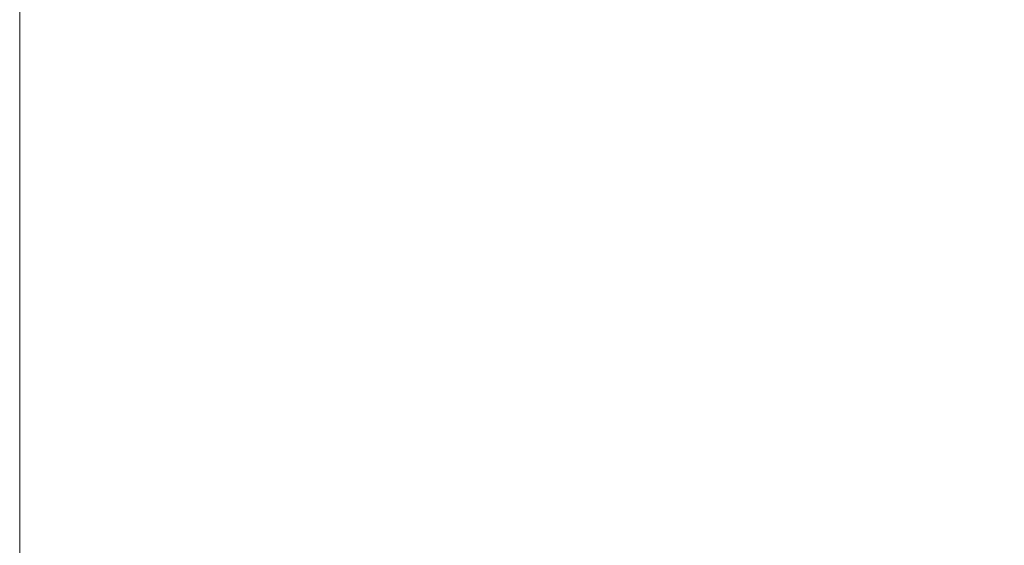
# Model space of a CAD drawing. Header units: centimetres. Extents: x -26 to 27.3, y -25.3 to -23.5.
# Tile 191 of 221: x 27.18252 to 27.19909, y -25.18174 to -25.1729. Entities that reach past the tile are written whole.
import ezdxf

# ---------------------------------------------------------------- set-up
doc = ezdxf.new("R2010")
doc.units = ezdxf.units.CM
doc.header["$LTSCALE"] = 2.54
doc.layers.add('Lucido design-1', color=7, linetype='Continuous')

# ---------------------------------------------------------------- blocks, each defined once
blk = doc.blocks.new('Gruppo-4-1')
at = {"color": 7, "linetype": 'Continuous', "lineweight": 9}
for points, invisible_edges in [([(27.187708, -25.172804, 1049.623029), (27.187155, -25.173012, 1049.623029), (27.185831, -25.169265, 1049.622551), (27.186226, -25.169116, 1049.622551)], 15), ([(27.186594, -25.173197, 1049.623029), (27.186025, -25.173358, 1049.623029), (27.185024, -25.169512, 1049.622551), (27.18543, -25.169397, 1049.622551)], 15), ([(27.187155, -25.173012, 1049.623029), (27.186594, -25.173197, 1049.623029), (27.18543, -25.169397, 1049.622551), (27.185831, -25.169265, 1049.622551)], 15), ([(27.190782, -25.169278, 1050.42127), (27.190376, -25.16962, 1050.42127), (27.193052, -25.172934, 1050.420639), (27.193596, -25.172475, 1050.420639)], 15), ([(27.186025, -25.173358, 1049.623029), (27.18545, -25.173495, 1049.623029), (27.184613, -25.16961, 1049.622551), (27.185024, -25.169512, 1049.622551)], 15), ([(27.18487, -25.173607, 1049.623029), (27.184286, -25.173695, 1049.623029), (27.183781, -25.169753, 1049.622551), (27.184199, -25.16969, 1049.622551)], 15), ([(27.18545, -25.173495, 1049.623029), (27.18487, -25.173607, 1049.623029), (27.184199, -25.16969, 1049.622551), (27.184613, -25.16961, 1049.622551)], 15), ([(27.190376, -25.16962, 1050.42127), (27.189956, -25.169945, 1050.42127), (27.192489, -25.173369, 1050.420639), (27.193052, -25.172934, 1050.420639)], 15), ([(27.182518, -25.169833, 1049.622551), (27.182518, -25.172939, 1049.622924), (-25.917482, -25.172939, 1049.622924), (-25.917482, -25.169833, 1049.622551)], 10), ([(27.182518, -25.172939, 1049.622924), (27.182518, -25.169833, 1049.622551), (27.18294, -25.169824, 1049.622551), (27.183109, -25.173795, 1049.623029)], 14), ([(27.183698, -25.173757, 1049.623029), (27.183109, -25.173795, 1049.623029), (27.18294, -25.169824, 1049.622551), (27.183361, -25.169797, 1049.622551)], 15), ([(27.184286, -25.173695, 1049.623029), (27.183698, -25.173757, 1049.623029), (27.183361, -25.169797, 1049.622551), (27.183781, -25.169753, 1049.622551)], 15), ([(27.195999, -25.169859, 1050.420639), (27.195564, -25.170422, 1050.420639), (27.198848, -25.173074, 1050.419828), (27.199393, -25.172369, 1050.419828)], 15), ([(27.189956, -25.169945, 1050.42127), (27.189523, -25.170252, 1050.42127), (27.191908, -25.17378, 1050.420639), (27.192489, -25.173369, 1050.420639)], 15), ([(27.194887, -25.172794, 1049.623666), (27.194328, -25.173307, 1049.623666), (27.191714, -25.170337, 1049.623029), (27.192149, -25.169937, 1049.623029)], 15), ([(27.189523, -25.170252, 1050.42127), (27.189076, -25.17054, 1050.42127), (27.19131, -25.174166, 1050.420639), (27.191908, -25.17378, 1050.420639)], 15), ([(27.194328, -25.173307, 1049.623666), (27.193748, -25.173797, 1049.623666), (27.191262, -25.170718, 1049.623029), (27.191714, -25.170337, 1049.623029)], 15), ([(27.189076, -25.17054, 1050.42127), (27.188619, -25.170809, 1050.42127), (27.190696, -25.174527, 1050.420639), (27.19131, -25.174166, 1050.420639)], 15), ([(27.195564, -25.170422, 1050.420639), (27.195105, -25.170966, 1050.420639), (27.198274, -25.173755, 1050.419828), (27.198848, -25.173074, 1050.419828)], 15), ([(27.200053, -25.172857, 1049.624463), (27.199487, -25.17359, 1049.624463), (27.196427, -25.171118, 1049.623666), (27.196891, -25.170518, 1049.623666)], 15), ([(27.193748, -25.173797, 1049.623666), (27.193148, -25.174261, 1049.623666), (27.190795, -25.171079, 1049.623029), (27.191262, -25.170718, 1049.623029)], 15), ([(27.188619, -25.170809, 1050.42127), (27.18815, -25.171058, 1050.42127), (27.190067, -25.174861, 1050.420639), (27.190696, -25.174527, 1050.420639)], 15), ([(27.18815, -25.171058, 1050.42127), (27.18767, -25.171287, 1050.42127), (27.189425, -25.175167, 1050.420639), (27.190067, -25.174861, 1050.420639)], 15), ([(27.195105, -25.170966, 1050.420639), (27.194624, -25.17149, 1050.420639), (27.197671, -25.174411, 1050.419828), (27.198274, -25.173755, 1050.419828)], 15), ([(27.193148, -25.174261, 1049.623666), (27.192528, -25.174699, 1049.623666), (27.190312, -25.17142, 1049.623029), (27.190795, -25.171079, 1049.623029)], 15), ([(27.199487, -25.17359, 1049.624463), (27.19889, -25.174297, 1049.624463), (27.195937, -25.171699, 1049.623666), (27.196427, -25.171118, 1049.623666)], 15), ([(27.18767, -25.171287, 1050.42127), (27.187182, -25.171495, 1050.42127), (27.18877, -25.175447, 1050.420639), (27.189425, -25.175167, 1050.420639)], 15), ([(27.187182, -25.171495, 1050.42127), (27.186685, -25.171682, 1050.42127), (27.188104, -25.175698, 1050.420639), (27.18877, -25.175447, 1050.420639)], 15), ([(27.192528, -25.174699, 1049.623666), (27.191891, -25.17511, 1049.623666), (27.189816, -25.171741, 1049.623029), (27.190312, -25.17142, 1049.623029)], 15), ([(27.194624, -25.17149, 1050.420639), (27.19412, -25.171994, 1050.420639), (27.197041, -25.175041, 1050.419828), (27.197671, -25.174411, 1050.419828)], 15), ([(27.186685, -25.171682, 1050.42127), (27.186181, -25.171849, 1050.42127), (27.187428, -25.175921, 1050.420639), (27.188104, -25.175698, 1050.420639)], 15), ([(27.19889, -25.174297, 1049.624463), (27.198264, -25.174979, 1049.624463), (27.195424, -25.172257, 1049.623666), (27.195937, -25.171699, 1049.623666)], 15), ([(27.186181, -25.171849, 1050.42127), (27.18567, -25.171993, 1050.42127), (27.186743, -25.176115, 1050.420639), (27.187428, -25.175921, 1050.420639)], 15), ([(27.191891, -25.17511, 1049.623666), (27.191236, -25.175494, 1049.623666), (27.189306, -25.17204, 1049.623029), (27.189816, -25.171741, 1049.623029)], 15), ([(27.18567, -25.171993, 1050.42127), (27.185153, -25.172116, 1050.42127), (27.186051, -25.17628, 1050.420639), (27.186743, -25.176115, 1050.420639)], 15), ([(27.191236, -25.175494, 1049.623666), (27.190566, -25.17585, 1049.623666), (27.188784, -25.172317, 1049.623029), (27.189306, -25.17204, 1049.623029)], 15), ([(27.19412, -25.171994, 1050.420639), (27.193596, -25.172475, 1050.420639), (27.196385, -25.175644, 1050.419828), (27.197041, -25.175041, 1050.419828)], 15), ([(27.184632, -25.172217, 1050.42127), (27.184107, -25.172296, 1050.42127), (27.184648, -25.17652, 1050.420639), (27.185352, -25.176415, 1050.420639)], 15), ([(27.185153, -25.172116, 1050.42127), (27.184632, -25.172217, 1050.42127), (27.185352, -25.176415, 1050.420639), (27.186051, -25.17628, 1050.420639)], 15), ([(27.182518, -25.172589, 1050.421241), (27.182518, -25.176656, 1050.420639), (27.18323, -25.176641, 1050.420639), (27.183049, -25.172386, 1050.42127)], 14), ([(27.183579, -25.172352, 1050.42127), (27.183049, -25.172386, 1050.42127), (27.18323, -25.176641, 1050.420639), (27.18394, -25.176596, 1050.420639)], 15), ([(27.184107, -25.172296, 1050.42127), (27.183579, -25.172352, 1050.42127), (27.18394, -25.176596, 1050.420639), (27.184648, -25.17652, 1050.420639)], 15), ([(27.190566, -25.17585, 1049.623666), (27.189881, -25.176178, 1049.623666), (27.188251, -25.172572, 1049.623029), (27.188784, -25.172317, 1049.623029)], 15), ([(27.198264, -25.174979, 1049.624463), (27.197609, -25.175634, 1049.624463), (27.194887, -25.172794, 1049.623666), (27.195424, -25.172257, 1049.623666)], 15), ([(27.199393, -25.172369, 1050.419828), (27.198848, -25.173074, 1050.419828), (27.202097, -25.175697, 1050.418837), (27.20275, -25.174851, 1050.418837)], 15), ([(27.193596, -25.172475, 1050.420639), (27.193052, -25.172934, 1050.420639), (27.195704, -25.176218, 1050.419828), (27.196385, -25.175644, 1050.419828)], 15), ([(27.189881, -25.176178, 1049.623666), (27.189183, -25.176475, 1049.623666), (27.187708, -25.172804, 1049.623029), (27.188251, -25.172572, 1049.623029)], 15), ([(27.189183, -25.176475, 1049.623666), (27.188473, -25.176743, 1049.623666), (27.187155, -25.173012, 1049.623029), (27.187708, -25.172804, 1049.623029)], 15), ([(27.197609, -25.175634, 1049.624463), (27.196927, -25.17626, 1049.624463), (27.194328, -25.173307, 1049.623666), (27.194887, -25.172794, 1049.623666)], 15), ([(-25.917482, -25.173807, 1049.623029), (-25.917482, -25.172939, 1049.622924), (27.182518, -25.172939, 1049.622924), (27.182518, -25.173807, 1049.623029)], 10), ([(27.183109, -25.173795, 1049.623029), (27.182518, -25.173807, 1049.623029), (27.182518, -25.172939, 1049.622924)], 9), ([(27.188473, -25.176743, 1049.623666), (27.187753, -25.176981, 1049.623666), (27.186594, -25.173197, 1049.623029), (27.187155, -25.173012, 1049.623029)], 15), ([(27.193052, -25.172934, 1050.420639), (27.192489, -25.173369, 1050.420639), (27.194999, -25.176763, 1050.419828), (27.195704, -25.176218, 1050.419828)], 15), ([(27.187753, -25.176981, 1049.623666), (27.187022, -25.177188, 1049.623666), (27.186025, -25.173358, 1049.623029), (27.186594, -25.173197, 1049.623029)], 15), ([(27.198848, -25.173074, 1050.419828), (27.198274, -25.173755, 1050.419828), (27.201408, -25.176513, 1050.418837), (27.202097, -25.175697, 1050.418837)], 15), ([(27.187022, -25.177188, 1049.623666), (27.186284, -25.177363, 1049.623666), (27.18545, -25.173495, 1049.623029), (27.186025, -25.173358, 1049.623029)], 15), ([(27.192489, -25.173369, 1050.420639), (27.191908, -25.17378, 1050.420639), (27.194271, -25.177277, 1050.419828), (27.194999, -25.176763, 1050.419828)], 15), ([(27.196927, -25.17626, 1049.624463), (27.196219, -25.176857, 1049.624463), (27.193748, -25.173797, 1049.623666), (27.194328, -25.173307, 1049.623666)], 15), ([(27.186284, -25.177363, 1049.623666), (27.185539, -25.177507, 1049.623666), (27.18487, -25.173607, 1049.623029), (27.18545, -25.173495, 1049.623029)], 15), ([(27.184789, -25.17762, 1049.623666), (27.184034, -25.1777, 1049.623666), (27.183698, -25.173757, 1049.623029), (27.184286, -25.173695, 1049.623029)], 15), ([(27.185539, -25.177507, 1049.623666), (27.184789, -25.17762, 1049.623666), (27.184286, -25.173695, 1049.623029), (27.18487, -25.173607, 1049.623029)], 15), ([(27.202524, -25.176042, 1049.625418), (27.20182, -25.176876, 1049.625418), (27.19889, -25.174297, 1049.624463), (27.199487, -25.17359, 1049.624463)], 15), ([(27.182518, -25.173807, 1049.623029), (27.182518, -25.177251, 1049.623583), (-25.917482, -25.177251, 1049.623583), (-25.917482, -25.173807, 1049.623029)], 10), ([(27.182518, -25.177251, 1049.623583), (27.182518, -25.173807, 1049.623029), (27.183109, -25.173795, 1049.623029), (27.183277, -25.177748, 1049.623666)], 14), ([(27.184034, -25.1777, 1049.623666), (27.183277, -25.177748, 1049.623666), (27.183109, -25.173795, 1049.623029), (27.183698, -25.173757, 1049.623029)], 15), ([(27.191908, -25.17378, 1050.420639), (27.19131, -25.174166, 1050.420639), (27.193523, -25.177761, 1050.419828), (27.194271, -25.177277, 1050.419828)], 15), ([(27.196219, -25.176857, 1049.624463), (27.195487, -25.177423, 1049.624463), (27.193148, -25.174261, 1049.623666), (27.193748, -25.173797, 1049.623666)], 15), ([(27.198274, -25.173755, 1050.419828), (27.197671, -25.174411, 1050.419828), (27.200685, -25.1773, 1050.418837), (27.201408, -25.176513, 1050.418837)], 15), ([(27.19131, -25.174166, 1050.420639), (27.190696, -25.174527, 1050.420639), (27.192754, -25.178212, 1050.419828), (27.193523, -25.177761, 1050.419828)], 15), ([(27.195487, -25.177423, 1049.624463), (27.194731, -25.177958, 1049.624463), (27.192528, -25.174699, 1049.623666), (27.193148, -25.174261, 1049.623666)], 15), ([(27.20182, -25.176876, 1049.625418), (27.201082, -25.17768, 1049.625418), (27.198264, -25.174979, 1049.624463), (27.19889, -25.174297, 1049.624463)], 15), ([(27.190696, -25.174527, 1050.420639), (27.190067, -25.174861, 1050.420639), (27.191967, -25.178629, 1050.419828), (27.192754, -25.178212, 1050.419828)], 15), ([(27.197671, -25.174411, 1050.419828), (27.197041, -25.175041, 1050.419828), (27.19993, -25.178055, 1050.418837), (27.200685, -25.1773, 1050.418837)], 15), ([(27.194731, -25.177958, 1049.624463), (27.193953, -25.17846, 1049.624463), (27.191891, -25.17511, 1049.623666), (27.192528, -25.174699, 1049.623666)], 15), ([(27.190067, -25.174861, 1050.420639), (27.189425, -25.175167, 1050.420639), (27.191163, -25.179014, 1050.419828), (27.191967, -25.178629, 1050.419828)], 15), ([(27.197041, -25.175041, 1050.419828), (27.196385, -25.175644, 1050.419828), (27.199143, -25.178778, 1050.418837), (27.19993, -25.178055, 1050.418837)], 15), ([(27.201082, -25.17768, 1049.625418), (27.20031, -25.178452, 1049.625418), (27.197609, -25.175634, 1049.624463), (27.198264, -25.174979, 1049.624463)], 15), ([(27.189425, -25.175167, 1050.420639), (27.18877, -25.175447, 1050.420639), (27.190344, -25.179363, 1050.419828), (27.191163, -25.179014, 1050.419828)], 15), ([(27.193953, -25.17846, 1049.624463), (27.193155, -25.178928, 1049.624463), (27.191236, -25.175494, 1049.623666), (27.191891, -25.17511, 1049.623666)], 15), ([(27.18877, -25.175447, 1050.420639), (27.188104, -25.175698, 1050.420639), (27.18951, -25.179678, 1050.419828), (27.190344, -25.179363, 1050.419828)], 15), ([(27.193155, -25.178928, 1049.624463), (27.192337, -25.179363, 1049.624463), (27.190566, -25.17585, 1049.623666), (27.191236, -25.175494, 1049.623666)], 15), ([(27.188104, -25.175698, 1050.420639), (27.187428, -25.175921, 1050.420639), (27.188664, -25.179957, 1050.419828), (27.18951, -25.179678, 1050.419828)], 15), ([(27.196385, -25.175644, 1050.419828), (27.195704, -25.176218, 1050.419828), (27.198327, -25.179467, 1050.418837), (27.199143, -25.178778, 1050.418837)], 15), ([(27.20031, -25.178452, 1049.625418), (27.199506, -25.17919, 1049.625418), (27.196927, -25.17626, 1049.624463), (27.197609, -25.175634, 1049.624463)], 15), ([(27.192337, -25.179363, 1049.624463), (27.191502, -25.179762, 1049.624463), (27.189881, -25.176178, 1049.623666), (27.190566, -25.17585, 1049.623666)], 15), ([(27.187428, -25.175921, 1050.420639), (27.186743, -25.176115, 1050.420639), (27.187807, -25.1802, 1050.419828), (27.188664, -25.179957, 1050.419828)], 15), ([(27.186743, -25.176115, 1050.420639), (27.186051, -25.17628, 1050.420639), (27.18694, -25.180406, 1050.419828), (27.187807, -25.1802, 1050.419828)], 15), ([(27.191502, -25.179762, 1049.624463), (27.19065, -25.180125, 1049.624463), (27.189183, -25.176475, 1049.623666), (27.189881, -25.176178, 1049.623666)], 15), ([(27.186051, -25.17628, 1050.420639), (27.185352, -25.176415, 1050.420639), (27.186065, -25.180575, 1050.419828), (27.18694, -25.180406, 1050.419828)], 15), ([(27.195704, -25.176218, 1050.419828), (27.194999, -25.176763, 1050.419828), (27.197481, -25.18012, 1050.418837), (27.198327, -25.179467, 1050.418837)], 15), ([(27.199506, -25.17919, 1049.625418), (27.198672, -25.179894, 1049.625418), (27.196219, -25.176857, 1049.624463), (27.196927, -25.17626, 1049.624463)], 15), ([(27.184648, -25.17652, 1050.420639), (27.18394, -25.176596, 1050.420639), (27.184298, -25.180801, 1050.419828), (27.185184, -25.180707, 1050.419828)], 15), ([(27.185352, -25.176415, 1050.420639), (27.184648, -25.17652, 1050.420639), (27.185184, -25.180707, 1050.419828), (27.186065, -25.180575, 1050.419828)], 15), ([(27.19065, -25.180125, 1049.624463), (27.189784, -25.180452, 1049.624463), (27.188473, -25.176743, 1049.623666), (27.189183, -25.176475, 1049.623666)], 15), ([(27.18323, -25.176641, 1050.420639), (27.182518, -25.176656, 1050.420639), (27.182518, -25.176788, 1050.420614)], 9), ([(27.182518, -25.176788, 1050.420614), (27.182518, -25.180877, 1050.419828), (27.183409, -25.180858, 1050.419828), (27.18323, -25.176641, 1050.420639)], 14), ([(27.18394, -25.176596, 1050.420639), (27.18323, -25.176641, 1050.420639), (27.183409, -25.180858, 1050.419828), (27.184298, -25.180801, 1050.419828)], 15), ([(27.189784, -25.180452, 1049.624463), (27.188904, -25.180742, 1049.624463), (27.187753, -25.176981, 1049.623666), (27.188473, -25.176743, 1049.623666)], 15), ([(27.194999, -25.176763, 1050.419828), (27.194271, -25.177277, 1050.419828), (27.196609, -25.180737, 1050.418837), (27.197481, -25.18012, 1050.418837)], 15), ([(27.198672, -25.179894, 1049.625418), (27.197808, -25.180562, 1049.625418), (27.195487, -25.177423, 1049.624463), (27.196219, -25.176857, 1049.624463)], 15), ([(27.188904, -25.180742, 1049.624463), (27.188014, -25.180994, 1049.624463), (27.187022, -25.177188, 1049.623666), (27.187753, -25.176981, 1049.623666)], 15), ([(27.188014, -25.180994, 1049.624463), (27.187113, -25.181209, 1049.624463), (27.186284, -25.177363, 1049.623666), (27.187022, -25.177188, 1049.623666)], 15), ([(-25.917482, -25.177764, 1049.623666), (-25.917482, -25.177251, 1049.623583), (27.182518, -25.177251, 1049.623583), (27.182518, -25.177764, 1049.623666)], 10), ([(27.183277, -25.177748, 1049.623666), (27.182518, -25.177764, 1049.623666), (27.182518, -25.177251, 1049.623583)], 9), ([(27.187113, -25.181209, 1049.624463), (27.186204, -25.181384, 1049.624463), (27.185539, -25.177507, 1049.623666), (27.186284, -25.177363, 1049.623666)], 15), ([(27.194271, -25.177277, 1050.419828), (27.193523, -25.177761, 1050.419828), (27.195712, -25.181316, 1050.418837), (27.196609, -25.180737, 1050.418837)], 15), ([(27.186204, -25.181384, 1049.624463), (27.185288, -25.181521, 1049.624463), (27.184789, -25.17762, 1049.623666), (27.185539, -25.177507, 1049.623666)], 15), ([(27.197808, -25.180562, 1049.625418), (27.196917, -25.181192, 1049.625418), (27.194731, -25.177958, 1049.624463), (27.195487, -25.177423, 1049.624463)], 15), ([(27.184368, -25.181619, 1049.624463), (27.183444, -25.181678, 1049.624463), (27.183277, -25.177748, 1049.623666), (27.184034, -25.1777, 1049.623666)], 15), ([(27.185288, -25.181521, 1049.624463), (27.184368, -25.181619, 1049.624463), (27.184034, -25.1777, 1049.623666), (27.184789, -25.17762, 1049.623666)], 15), ([(27.182518, -25.177764, 1049.623666), (27.182518, -25.181531, 1049.624429), (-25.917482, -25.181531, 1049.624429), (-25.917482, -25.177764, 1049.623666)], 10), ([(27.182518, -25.181531, 1049.624429), (27.182518, -25.177764, 1049.623666), (27.183277, -25.177748, 1049.623666), (27.183444, -25.181678, 1049.624463)], 14), ([(27.193523, -25.177761, 1050.419828), (27.192754, -25.178212, 1050.419828), (27.19479, -25.181857, 1050.418837), (27.195712, -25.181316, 1050.418837)], 15), ([(27.196917, -25.181192, 1049.625418), (27.196, -25.181784, 1049.625418), (27.193953, -25.17846, 1049.624463), (27.194731, -25.177958, 1049.624463)], 15), ([(27.192754, -25.178212, 1050.419828), (27.191967, -25.178629, 1050.419828), (27.193847, -25.182358, 1050.418837), (27.19479, -25.181857, 1050.418837)], 15), ([(27.196, -25.181784, 1049.625418), (27.195058, -25.182336, 1049.625418), (27.193155, -25.178928, 1049.624463), (27.193953, -25.17846, 1049.624463)], 15), ([(27.191967, -25.178629, 1050.419828), (27.191163, -25.179014, 1050.419828), (27.192883, -25.182818, 1050.418837), (27.193847, -25.182358, 1050.418837)], 15), ([(27.199143, -25.178778, 1050.418837), (27.198327, -25.179467, 1050.418837), (27.200917, -25.182674, 1050.417671), (27.201867, -25.181873, 1050.417671)], 15), ([(27.191163, -25.179014, 1050.419828), (27.190344, -25.179363, 1050.419828), (27.191901, -25.183238, 1050.418837), (27.192883, -25.182818, 1050.418837)], 15), ([(27.195058, -25.182336, 1049.625418), (27.194094, -25.182848, 1049.625418), (27.192337, -25.179363, 1049.624463), (27.193155, -25.178928, 1049.624463)], 15), ([(27.202061, -25.182093, 1049.62653), (27.201101, -25.182902, 1049.62653), (27.198672, -25.179894, 1049.625418), (27.199506, -25.17919, 1049.625418)], 15), ([(27.190344, -25.179363, 1050.419828), (27.18951, -25.179678, 1050.419828), (27.190901, -25.183615, 1050.418837), (27.191901, -25.183238, 1050.418837)], 15), ([(27.194094, -25.182848, 1049.625418), (27.193109, -25.183319, 1049.625418), (27.191502, -25.179762, 1049.624463), (27.192337, -25.179363, 1049.624463)], 15), ([(27.198327, -25.179467, 1050.418837), (27.197481, -25.18012, 1050.418837), (27.199933, -25.183435, 1050.417671), (27.200917, -25.182674, 1050.417671)], 15), ([(27.18951, -25.179678, 1050.419828), (27.188664, -25.179957, 1050.419828), (27.189887, -25.183949, 1050.418837), (27.190901, -25.183615, 1050.418837)], 15), ([(27.193109, -25.183319, 1049.625418), (27.192105, -25.183747, 1049.625418), (27.19065, -25.180125, 1049.624463), (27.191502, -25.179762, 1049.624463)], 15), ([(27.188664, -25.179957, 1050.419828), (27.187807, -25.1802, 1050.419828), (27.188859, -25.18424, 1050.418837), (27.189887, -25.183949, 1050.418837)], 15), ([(27.201101, -25.182902, 1049.62653), (27.200107, -25.18367, 1049.62653), (27.197808, -25.180562, 1049.625418), (27.198672, -25.179894, 1049.625418)], 15), ([(27.192105, -25.183747, 1049.625418), (27.191084, -25.184133, 1049.625418), (27.189784, -25.180452, 1049.624463), (27.19065, -25.180125, 1049.624463)], 15), ([(27.197481, -25.18012, 1050.418837), (27.196609, -25.180737, 1050.418837), (27.198918, -25.184152, 1050.417671), (27.199933, -25.183435, 1050.417671)], 15), ([(27.187807, -25.1802, 1050.419828), (27.18694, -25.180406, 1050.419828), (27.18782, -25.184487, 1050.418837), (27.188859, -25.18424, 1050.418837)], 15), ([(27.18694, -25.180406, 1050.419828), (27.186065, -25.180575, 1050.419828), (27.186771, -25.18469, 1050.418837), (27.18782, -25.184487, 1050.418837)], 15), ([(27.191084, -25.184133, 1049.625418), (27.190047, -25.184474, 1049.625418), (27.188904, -25.180742, 1049.624463), (27.189784, -25.180452, 1049.624463)], 15), ([(27.186065, -25.180575, 1050.419828), (27.185184, -25.180707, 1050.419828), (27.185714, -25.184848, 1050.418837), (27.186771, -25.18469, 1050.418837)], 15), ([(27.200107, -25.18367, 1049.62653), (27.199082, -25.184395, 1049.62653), (27.196917, -25.181192, 1049.625418), (27.197808, -25.180562, 1049.625418)], 15), ([(27.184298, -25.180801, 1050.419828), (27.183409, -25.180858, 1050.419828), (27.183586, -25.185029, 1050.418837), (27.184652, -25.184962, 1050.418837)], 15), ([(27.185184, -25.180707, 1050.419828), (27.184298, -25.180801, 1050.419828), (27.184652, -25.184962, 1050.418837), (27.185714, -25.184848, 1050.418837)], 15), ([(27.190047, -25.184474, 1049.625418), (27.188997, -25.184772, 1049.625418), (27.188014, -25.180994, 1049.624463), (27.188904, -25.180742, 1049.624463)], 15), ([(27.196609, -25.180737, 1050.418837), (27.195712, -25.181316, 1050.418837), (27.197873, -25.184827, 1050.417671), (27.198918, -25.184152, 1050.417671)], 15), ([(27.183409, -25.180858, 1050.419828), (27.182518, -25.180877, 1050.419828), (27.182518, -25.180956, 1050.419809)], 9), ([(27.182518, -25.180956, 1050.419809), (27.182518, -25.185052, 1050.418837), (27.183586, -25.185029, 1050.418837), (27.183409, -25.180858, 1050.419828)], 14), ([(27.188997, -25.184772, 1049.625418), (27.187935, -25.185024, 1049.625418), (27.187113, -25.181209, 1049.624463), (27.188014, -25.180994, 1049.624463)], 15), ([(27.187935, -25.185024, 1049.625418), (27.186864, -25.185232, 1049.625418), (27.186204, -25.181384, 1049.624463), (27.187113, -25.181209, 1049.624463)], 15), ([(27.195712, -25.181316, 1050.418837), (27.19479, -25.181857, 1050.418837), (27.196801, -25.185456, 1050.417671), (27.197873, -25.184827, 1050.417671)], 15), ([(27.199082, -25.184395, 1049.62653), (27.198027, -25.185076, 1049.62653), (27.196, -25.181784, 1049.625418), (27.196917, -25.181192, 1049.625418)], 15), ([(27.186864, -25.185232, 1049.625418), (27.185784, -25.185393, 1049.625418), (27.185288, -25.181521, 1049.624463), (27.186204, -25.181384, 1049.624463)], 15), ([(-25.917482, -25.181698, 1049.624463), (-25.917482, -25.181531, 1049.624429), (27.182518, -25.181531, 1049.624429), (27.182518, -25.181698, 1049.624463)], 10), ([(27.183444, -25.181678, 1049.624463), (27.182518, -25.181698, 1049.624463), (27.182518, -25.181531, 1049.624429)], 9), ([(27.183609, -25.185578, 1049.625418), (27.182518, -25.185601, 1049.625418), (27.182518, -25.181698, 1049.624463), (27.183444, -25.181678, 1049.624463)], 13), ([(27.184699, -25.185509, 1049.625418), (27.183609, -25.185578, 1049.625418), (27.183444, -25.181678, 1049.624463), (27.184368, -25.181619, 1049.624463)], 15), ([(27.185784, -25.185393, 1049.625418), (27.184699, -25.185509, 1049.625418), (27.184368, -25.181619, 1049.624463), (27.185288, -25.181521, 1049.624463)], 15), ([(27.182518, -25.181698, 1049.624463), (27.182518, -25.185601, 1049.625418), (-25.917482, -25.185601, 1049.625418), (-25.917482, -25.181698, 1049.624463)], 10)]:
    blk.add_3dface(points, dxfattribs=dict(at, invisible_edges=invisible_edges))

msp = doc.modelspace()

# ---------------------------------------------------------------- block references
at = {"layer": 'Lucido design-1', "color": 7}
msp.add_blockref('Gruppo-4-1', (0, 0), dxfattribs=at)

doc.saveas('drawing.dxf')
